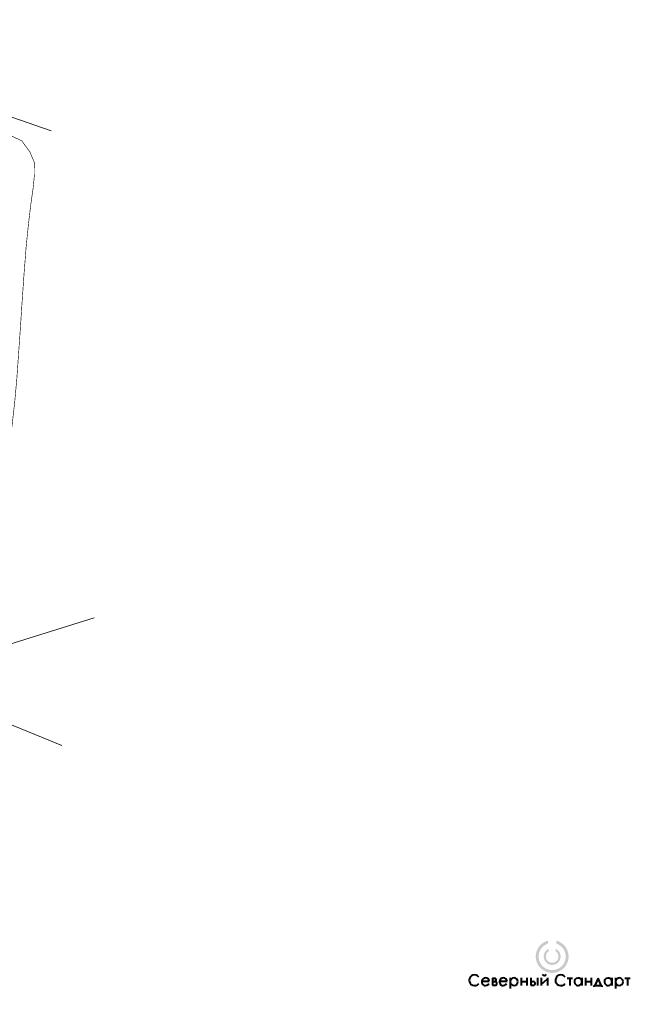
# Model space of a CAD drawing. Header units: millimetres. Extents: x 0 to 420, y 0 to 297.
# Tile 12 of 12: x 230 to 420, y 0 to 297. Entities that reach past the tile are written whole.
import ezdxf

# ---------------------------------------------------------------- set-up
doc = ezdxf.new("R2010")
doc.units = ezdxf.units.MM
for name, pattern in [('K5LT32768', [0]), ('K5LT32769', [0]), ('K5LT32770', [0]), ('K5LT32771', [0])]:
    doc.linetypes.add(name, pattern=pattern)
doc.layers.add('Топосъемка', color=7, linetype='Continuous', true_color=0x7f7f7f)

# ---------------------------------------------------------------- blocks, each defined once
blk = doc.blocks.new('U92')
at = {"true_color": 0xff00ff}
blk.add_hatch(color=6, dxfattribs=at).paths.add_polyline_path([(391.68, 19.19), (391.68, 18.31), (391.85, 18.25), (392.02, 18.18), (392.18, 18.1), (392.34, 18.02), (392.5, 17.93), (392.65, 17.84), (392.8, 17.73), (392.95, 17.62), (393.09, 17.51), (393.22, 17.39), (393.35, 17.26), (393.47, 17.13), (393.59, 16.99), (393.7, 16.84), (393.8, 16.7), (393.9, 16.54), (393.99, 16.39), (394.07, 16.23), (394.15, 16.06), (394.22, 15.89), (394.28, 15.72), (394.33, 15.55), (394.38, 15.38), (394.42, 15.2), (394.45, 15.02), (394.47, 14.84), (394.48, 14.66), (394.49, 14.48), (394.49, 14.42), (394.49, 14.24), (394.48, 14.06), (394.46, 13.88), (394.43, 13.7), (394.39, 13.52), (394.35, 13.35), (394.3, 13.17), (394.24, 13), (394.17, 12.83), (394.1, 12.67), (394.02, 12.51), (393.93, 12.35), (393.83, 12.2), (393.73, 12.05), (393.62, 11.9), (393.51, 11.76), (393.39, 11.63), (393.26, 11.5), (393.13, 11.37), (392.99, 11.25), (392.85, 11.14), (392.7, 11.04), (392.55, 10.94), (392.4, 10.85), (392.24, 10.76), (392.07, 10.69), (391.91, 10.62), (391.74, 10.55), (391.56, 10.5), (391.39, 10.45), (391.21, 10.41), (391.03, 10.38), (390.86, 10.35), (390.68, 10.34), (390.49, 10.33), (390.31, 10.33), (390.13, 10.34), (389.95, 10.35), (389.77, 10.38), (389.6, 10.41), (389.42, 10.45), (389.24, 10.49), (389.07, 10.55), (388.9, 10.61), (388.73, 10.68), (388.57, 10.76), (388.41, 10.84), (388.25, 10.93), (388.1, 11.03), (387.96, 11.14), (387.81, 11.25), (387.67, 11.37), (387.54, 11.49), (387.42, 11.62), (387.29, 11.75), (387.18, 11.89), (387.07, 12.04), (386.97, 12.19), (386.87, 12.34), (386.79, 12.5), (386.7, 12.66), (386.63, 12.82), (386.56, 12.99), (386.5, 13.16), (386.45, 13.34), (386.41, 13.51), (386.37, 13.69), (386.34, 13.87), (386.32, 14.05), (386.31, 14.23), (386.31, 14.41), (386.31, 14.42), (386.31, 14.6), (386.32, 14.78), (386.34, 14.96), (386.37, 15.14), (386.41, 15.32), (386.45, 15.49), (386.5, 15.67), (386.56, 15.84), (386.63, 16.01), (386.7, 16.17), (386.78, 16.33), (386.87, 16.49), (386.96, 16.65), (387.07, 16.8), (387.17, 16.94), (387.29, 17.08), (387.41, 17.22), (387.53, 17.34), (387.67, 17.47), (387.8, 17.59), (387.95, 17.7), (388.09, 17.8), (388.25, 17.9), (388.4, 17.99), (388.56, 18.08), (388.73, 18.16), (388.89, 18.23), (389.06, 18.29), (389.13, 18.31), (389.13, 19.2), (388.94, 19.14), (388.75, 19.08), (388.57, 19.01), (388.39, 18.93), (388.21, 18.85), (388.03, 18.76), (387.86, 18.66), (387.69, 18.55), (387.52, 18.44), (387.36, 18.32), (387.21, 18.2), (387.06, 18.06), (386.92, 17.93), (386.78, 17.78), (386.65, 17.64), (386.52, 17.48), (386.4, 17.32), (386.29, 17.16), (386.18, 16.99), (386.08, 16.82), (385.99, 16.65), (385.9, 16.47), (385.82, 16.28), (385.75, 16.1), (385.69, 15.91), (385.63, 15.72), (385.58, 15.53), (385.54, 15.33), (385.51, 15.14), (385.48, 14.94), (385.47, 14.74), (385.46, 14.54), (385.46, 14.42), (385.46, 14.22), (385.47, 14.02), (385.49, 13.83), (385.52, 13.63), (385.56, 13.43), (385.6, 13.24), (385.65, 13.05), (385.71, 12.86), (385.78, 12.67), (385.85, 12.49), (385.93, 12.3), (386.02, 12.13), (386.12, 11.95), (386.22, 11.78), (386.33, 11.62), (386.45, 11.45), (386.57, 11.3), (386.7, 11.15), (386.83, 11), (386.97, 10.86), (387.12, 10.72), (387.27, 10.6), (387.43, 10.47), (387.59, 10.36), (387.75, 10.25), (387.92, 10.14), (388.1, 10.05), (388.27, 9.96), (388.46, 9.88), (388.64, 9.8), (388.83, 9.73), (389.02, 9.68), (389.21, 9.62), (389.4, 9.58), (389.6, 9.54), (389.8, 9.52), (389.99, 9.5), (390.19, 9.48), (390.39, 9.48), (390.59, 9.48), (390.79, 9.49), (390.99, 9.51), (391.18, 9.54), (391.38, 9.58), (391.57, 9.62), (391.76, 9.67), (391.95, 9.73), (392.14, 9.8), (392.33, 9.87), (392.51, 9.95), (392.69, 10.04), (392.86, 10.14), (393.03, 10.24), (393.2, 10.35), (393.36, 10.46), (393.52, 10.59), (393.67, 10.71), (393.81, 10.85), (393.95, 10.99), (394.09, 11.13), (394.22, 11.29), (394.34, 11.44), (394.46, 11.6), (394.57, 11.77), (394.67, 11.94), (394.77, 12.11), (394.86, 12.29), (394.94, 12.47), (395.01, 12.65), (395.08, 12.84), (395.14, 13.03), (395.19, 13.22), (395.24, 13.42), (395.27, 13.61), (395.3, 13.81), (395.32, 14.01), (395.34, 14.21), (395.34, 14.4), (395.34, 14.42), (395.34, 14.62), (395.32, 14.82), (395.3, 15.02), (395.28, 15.21), (395.24, 15.41), (395.2, 15.6), (395.15, 15.79), (395.09, 15.98), (395.02, 16.17), (394.95, 16.36), (394.86, 16.54), (394.78, 16.72), (394.68, 16.89), (394.58, 17.06), (394.47, 17.23), (394.35, 17.39), (394.23, 17.54), (394.1, 17.69), (393.97, 17.84), (393.83, 17.98), (393.68, 18.12), (393.53, 18.25), (393.37, 18.37), (393.21, 18.48), (393.04, 18.59), (392.87, 18.7), (392.7, 18.79), (392.52, 18.88), (392.34, 18.96), (392.16, 19.04), (391.97, 19.11), (391.78, 19.17)])
at = {"true_color": 0x0000ff}
blk.add_hatch(color=5, dxfattribs=at).paths.add_polyline_path([(391.46, 16.73), (391.46, 15.98), (391.56, 15.91), (391.65, 15.83), (391.74, 15.75), (391.83, 15.66), (391.9, 15.56), (391.98, 15.46), (392.04, 15.36), (392.1, 15.25), (392.15, 15.14), (392.19, 15.02), (392.23, 14.9), (392.25, 14.78), (392.27, 14.66), (392.29, 14.54), (392.29, 14.42), (392.29, 14.3), (392.27, 14.18), (392.25, 14.05), (392.23, 13.93), (392.19, 13.82), (392.15, 13.7), (392.1, 13.59), (392.04, 13.48), (391.97, 13.38), (391.9, 13.28), (391.83, 13.18), (391.74, 13.09), (391.65, 13.01), (391.56, 12.93), (391.46, 12.85), (391.35, 12.79), (391.25, 12.73), (391.13, 12.68), (391.02, 12.64), (390.9, 12.6), (390.78, 12.57), (390.66, 12.55), (390.54, 12.54), (390.42, 12.53), (390.29, 12.53), (390.17, 12.54), (390.05, 12.56), (389.93, 12.59), (389.81, 12.62), (389.7, 12.67), (389.58, 12.72), (389.47, 12.77), (389.37, 12.84), (389.27, 12.91), (389.17, 12.98), (389.08, 13.07), (389, 13.15), (388.92, 13.25), (388.84, 13.35), (388.78, 13.45), (388.72, 13.56), (388.66, 13.67), (388.62, 13.78), (388.58, 13.9), (388.55, 14.02), (388.53, 14.14), (388.52, 14.26), (388.51, 14.38), (388.51, 14.42), (388.51, 14.54), (388.52, 14.67), (388.54, 14.79), (388.57, 14.91), (388.61, 15.02), (388.65, 15.14), (388.7, 15.25), (388.76, 15.36), (388.82, 15.47), (388.89, 15.57), (388.97, 15.66), (389.06, 15.75), (389.15, 15.84), (389.24, 15.91), (389.34, 15.99), (389.35, 15.99), (389.35, 16.74), (389.22, 16.67), (389.09, 16.6), (388.97, 16.53), (388.86, 16.45), (388.75, 16.36), (388.64, 16.26), (388.54, 16.16), (388.45, 16.05), (388.36, 15.94), (388.28, 15.82), (388.2, 15.7), (388.13, 15.58), (388.07, 15.45), (388.02, 15.32), (387.97, 15.18), (387.93, 15.04), (387.9, 14.9), (387.88, 14.76), (387.86, 14.62), (387.86, 14.48), (387.85, 14.42), (387.86, 14.28), (387.87, 14.14), (387.89, 13.99), (387.92, 13.85), (387.95, 13.72), (388, 13.58), (388.05, 13.45), (388.11, 13.32), (388.17, 13.19), (388.24, 13.07), (388.32, 12.95), (388.41, 12.83), (388.5, 12.73), (388.6, 12.62), (388.7, 12.52), (388.81, 12.43), (388.93, 12.35), (389.04, 12.27), (389.17, 12.19), (389.29, 12.13), (389.42, 12.07), (389.56, 12.02), (389.69, 11.98), (389.83, 11.94), (389.97, 11.91), (390.11, 11.89), (390.25, 11.88), (390.4, 11.88), (390.54, 11.88), (390.68, 11.89), (390.82, 11.91), (390.96, 11.94), (391.1, 11.98), (391.24, 12.02), (391.37, 12.07), (391.5, 12.13), (391.63, 12.19), (391.75, 12.27), (391.87, 12.34), (391.98, 12.43), (392.09, 12.52), (392.2, 12.62), (392.29, 12.72), (392.39, 12.83), (392.47, 12.95), (392.55, 13.06), (392.62, 13.19), (392.69, 13.31), (392.75, 13.44), (392.8, 13.58), (392.84, 13.71), (392.88, 13.85), (392.91, 13.99), (392.93, 14.13), (392.94, 14.27), (392.94, 14.42), (392.94, 14.42), (392.94, 14.56), (392.93, 14.71), (392.91, 14.85), (392.88, 14.99), (392.84, 15.12), (392.8, 15.26), (392.75, 15.39), (392.69, 15.52), (392.63, 15.65), (392.55, 15.77), (392.47, 15.89), (392.39, 16.01), (392.3, 16.12), (392.2, 16.22), (392.09, 16.32), (391.99, 16.41), (391.87, 16.49), (391.75, 16.57), (391.63, 16.65), (391.5, 16.71)])
at = {"color": 7, "linetype": 'K5LT32768', "lineweight": 40}
for p, q in [((369.18, 6.94), (371.43, 6.94)), ((372.4, 7.91), (372.4, 5.73)), ((372.4, 7.91), (373.17, 7.91)), ((372.4, 6.87), (373.17, 6.87)), ((374.53, 6.94), (376.78, 6.94)), ((377.76, 8.01), (377.76, 4.76)), ((381.04, 8), (381.04, 5.63)), ((381.04, 6.92), (382.77, 6.92)), ((382.77, 8), (382.77, 5.63)), ((383.92, 8), (383.92, 5.73)), ((383.92, 6.87), (384.7, 6.87)), ((386.01, 8), (386.01, 5.63)), ((387.12, 8), (387.12, 5.63)), ((387.12, 5.93), (388.95, 7.71)), ((388.95, 8), (388.95, 5.63)), ((394.9, 7.9), (396.49, 7.9)), ((395.7, 7.9), (395.7, 5.63)), ((399.35, 8), (399.35, 5.63)), ((400.47, 8), (400.47, 5.63)), ((400.47, 6.92), (402.2, 6.92)), ((402.2, 8), (402.2, 5.63)), ((404.23, 7.87), (403.3, 5.7)), ((405.17, 5.7), (404.23, 7.87)), ((408.39, 8), (408.39, 5.63)), ((409.51, 8.01), (409.51, 4.76)), ((412.36, 7.9), (413.94, 7.9)), ((413.16, 7.9), (413.16, 5.63)), ((372.4, 5.73), (373.17, 5.73)), ((383.92, 5.73), (384.7, 5.73)), ((403.06, 5.27), (403.06, 5.7)), ((403.06, 5.7), (405.38, 5.7)), ((405.38, 5.7), (405.38, 5.32))]:
    blk.add_line(p, q, dxfattribs=at)
for centre, radius, start, end in [((388.05, 9.49), 0.832, 216.4819, 323.681), ((366.97, 7.26), 1.61, 37.074, 321.6008), ((370.3, 6.8), 1.14, 7.3391, 332.5516), ((373, 7.4), 0.536, 281.1083, 70.9439), ((373.17, 6.3), 0.574, 270, 90), ((375.66, 6.8), 1.14, 7.3391, 332.5516), ((378.89, 6.8), 1.14, 0, 180), ((378.89, 6.8), 1.14, 180, 0), ((384.7, 6.3), 0.574, 270, 90), ((392.99, 7.26), 1.61, 37.074, 321.6008), ((398.24, 6.8), 1.14, 7.3391, 3.7582), ((407.28, 6.8), 1.14, 7.3391, 3.7582), ((410.63, 6.8), 1.14, 0, 180), ((410.63, 6.8), 1.14, 180, 0)]:
    blk.add_arc(centre, radius, start, end, dxfattribs=at)

msp = doc.modelspace()

# ---------------------------------------------------------------- linework, layer by layer
at = {"layer": 'Топосъемка', "color": 250, "linetype": 'K5LT32771', "lineweight": 18, "true_color": 0x333333}
for p, q in [((239.241733, 263.473095), (225.103825, 268.390734)), ((224.152521, 85.624267), (242.500416, 78.110576))]:
    msp.add_line(p, q, dxfattribs=at)
at = {"layer": 'Топосъемка', "color": 7, "linetype": 'K5LT32770', "lineweight": 18}
msp.add_line((132.853802, 79.399823), (252.235357, 116.549731), dxfattribs=at)
at = {"layer": 'Топосъемка', "color": 34, "linetype": 'K5LT32769', "true_color": 0xa85000, "const_width": 0.18}
for points in [[(234.272708, 253.772772), (232.887817, 257.081085), (230.476365, 260.398049), (227.470014, 261.887702), (223.799432, 263.077693), (219.641764, 263.912039), (215.471115, 264.420761), (211.450296, 264.597366), (207.96876, 264.393716), (205.337798, 263.84632), (203.670728, 262.934353), (202.662751, 261.784119), (201.747269, 260.499739), (200.299478, 259.685794), (184.332287, 255.616988)], [(234.272708, 253.772772), (232.887817, 257.081085), (230.476365, 260.398049), (227.470014, 261.887702), (223.799432, 263.077693), (219.641764, 263.912039), (215.471115, 264.420761), (211.450296, 264.597366), (207.96876, 264.393716), (205.337798, 263.84632), (203.670728, 262.934353), (202.662751, 261.784119), (201.747269, 260.499739), (200.299478, 259.685794)], [(225.554399, 161.071905), (226.466635, 167.183322), (227.398344, 173.783176), (228.249188, 181.217918), (228.916395, 188.54583), (229.47542, 196.432498), (230.047427, 204.644791), (230.590766, 212.956069), (231.156283, 221.005549), (231.751819, 228.580926), (232.449046, 235.434735), (233.156821, 241.326004), (233.860809, 246.304224), (234.270544, 250.446206), (234.272708, 253.772772)], [(225.554399, 161.071905), (226.466635, 167.183322), (227.398344, 173.783176), (228.249188, 181.217918), (228.916395, 188.54583), (229.47542, 196.432498), (230.047427, 204.644791), (230.590766, 212.956069), (231.156283, 221.005549), (231.751819, 228.580926), (232.449046, 235.434735), (233.156821, 241.326004), (233.860809, 246.304224), (234.270544, 250.446206), (234.272708, 253.772772)]]:
    msp.add_lwpolyline(points, dxfattribs=at)

# ---------------------------------------------------------------- block references
msp.add_blockref('U92', (0, 0))

doc.saveas('drawing.dxf')
